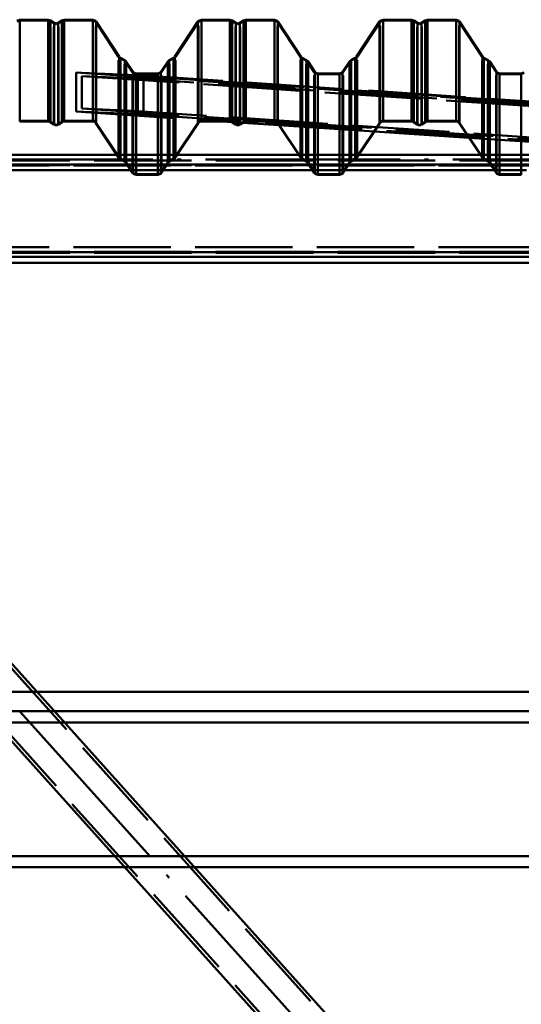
# Paper-space layout 'Layout1' of a CAD drawing. Extents: x -2 to 1033, y -36 to 596.
# Tile 44 of 256: x 238 to 253, y 213 to 243. Entities that reach past the tile are written whole.
import ezdxf

# ---------------------------------------------------------------- set-up
doc = ezdxf.new("R2010")
doc.units = 0
doc.linetypes.add('ACAD_ISO02W100', pattern=[15, 12, -3])
doc.linetypes.add('ACAD_ISO04W100', pattern=[30.5, 24, -3, 0.5, -3])
for name, color, linetype, lineweight in [('SS_JEŘÁBOVÁ DRÁHA', 11, 'CONTINUOUS', 50), ('SS_VAZNICE', 123, 'CONTINUOUS', 50), ('SS_ZTUŽENÍ STĚNY', 203, 'CONTINUOUS', 50), ('SS_ZTUŽENÍ STŘECHA', 211, 'CONTINUOUS', 50)]:
    doc.layers.add(name, color=color, linetype=linetype, lineweight=lineweight)
doc.layers.add('SS_PLECHY', color=7, linetype='CONTINUOUS', lineweight=50, true_color=0xb47846)

psp = doc.layouts.get("Layout1")

# ---------------------------------------------------------------- linework, layer by layer
at = {"layer": 'SS_JEŘÁBOVÁ DRÁHA', "color": 3, "linetype": 'ACAD_ISO02W100', "ltscale": 0.25}
for p, q in [((238.1243, 222.593), (235.9734, 222.593)), ((238.6634, 221.993), (236.5125, 221.993)), ((236.8179, 221.653), (238.9688, 221.653)), ((240.5195, 217.533), (242.6704, 217.533)), ((242.9759, 217.193), (240.825, 217.193))]:
    psp.add_line(p, q, dxfattribs=at)
at = {"layer": 'SS_JEŘÁBOVÁ DRÁHA', "color": 1, "linetype": 'Continuous', "ltscale": 0.25}
for p, q in [((277.6145, 222.593), (238.1243, 222.593)), ((277.6145, 221.993), (238.6634, 221.993)), ((238.9688, 221.653), (277.6145, 221.653)), ((204.1095, 217.533), (240.5195, 217.533)), ((242.6704, 217.533), (277.5445, 217.533)), ((240.825, 217.193), (203.804, 217.193)), ((277.5445, 217.193), (242.9759, 217.193))]:
    psp.add_line(p, q, dxfattribs=at)
at = {"layer": 'SS_JEŘÁBOVÁ DRÁHA', "color": 7, "linetype": 'ACAD_ISO04W100', "ltscale": 0.25}
for p, q in [((279.6145, 221.993), (167.8145, 221.993)), ((282.0145, 217.193), (164.9145, 217.193))]:
    psp.add_line(p, q, dxfattribs=at)
at = {"layer": 'SS_PLECHY', "color": 5, "linetype": 'Continuous', "ltscale": 0.25}
for p, q in [((237.5914, 243.3057), (237.4994, 243.2674)), ((238.4693, 243.3057), (237.5914, 243.3057)), ((237.5914, 243.3057), (237.5914, 240.1892)), ((238.5433, 243.2824), (238.4693, 243.3057)), ((238.4693, 243.3057), (238.4693, 240.1892)), ((238.6542, 243.2053), (238.5433, 243.2824)), ((238.5433, 243.2824), (238.5433, 240.1662)), ((238.7168, 243.1857), (238.6542, 243.2053)), ((238.6542, 243.2053), (238.6542, 240.0897)), ((238.7794, 243.2053), (238.7168, 243.1857)), ((238.8903, 243.2824), (238.7794, 243.2053)), ((238.7794, 243.2053), (238.7794, 240.0897)), ((238.9643, 243.3057), (238.8903, 243.2824)), ((238.8903, 243.2824), (238.8903, 240.1662)), ((239.8422, 243.3057), (238.9643, 243.3057)), ((238.9643, 243.3057), (238.9643, 240.1892)), ((239.9341, 243.2674), (239.8422, 243.3057)), ((239.8422, 243.3057), (239.8422, 240.1892)), ((239.9507, 243.247), (239.9341, 243.2674)), ((240.6575, 242.1714), (239.9507, 243.247)), ((239.9507, 243.247), (239.9507, 240.1311)), ((243.0809, 243.247), (242.3741, 242.1714)), ((243.0974, 243.2674), (243.0809, 243.247)), ((243.0809, 243.247), (243.0809, 240.1311)), ((243.1894, 243.3057), (243.0974, 243.2674)), ((244.0673, 243.3057), (243.1894, 243.3057)), ((243.1894, 243.3057), (243.1894, 240.1892)), ((244.1413, 243.2824), (244.0673, 243.3057)), ((244.0673, 243.3057), (244.0673, 240.1892)), ((244.2522, 243.2053), (244.1413, 243.2824)), ((244.1413, 243.2824), (244.1413, 240.1662)), ((244.3148, 243.1857), (244.2522, 243.2053)), ((244.2522, 243.2053), (244.2522, 240.0897)), ((244.3774, 243.2053), (244.3148, 243.1857)), ((244.4883, 243.2824), (244.3774, 243.2053)), ((244.3774, 243.2053), (244.3774, 240.0897)), ((244.5623, 243.3057), (244.4883, 243.2824)), ((244.4883, 243.2824), (244.4883, 240.1662)), ((245.4402, 243.3057), (244.5623, 243.3057)), ((244.5623, 243.3057), (244.5623, 240.1892)), ((245.5321, 243.2674), (245.4402, 243.3057)), ((245.4402, 243.3057), (245.4402, 240.1892)), ((245.5487, 243.247), (245.5321, 243.2674)), ((246.2555, 242.1714), (245.5487, 243.247)), ((245.5487, 243.247), (245.5487, 240.1311)), ((248.6789, 243.247), (247.9721, 242.1714)), ((248.6954, 243.2674), (248.6789, 243.247)), ((248.6789, 243.247), (248.6789, 240.1311)), ((248.7874, 243.3057), (248.6954, 243.2674)), ((249.6653, 243.3057), (248.7874, 243.3057)), ((248.7874, 243.3057), (248.7874, 240.1892)), ((249.7393, 243.2824), (249.6653, 243.3057)), ((249.6653, 243.3057), (249.6653, 240.1892)), ((249.8502, 243.2053), (249.7393, 243.2824)), ((249.7393, 243.2824), (249.7393, 240.1662)), ((249.9128, 243.1857), (249.8502, 243.2053)), ((249.8502, 243.2053), (249.8502, 240.0897)), ((249.9754, 243.2053), (249.9128, 243.1857)), ((250.0863, 243.2824), (249.9754, 243.2053)), ((249.9754, 243.2053), (249.9754, 240.0897)), ((250.1603, 243.3057), (250.0863, 243.2824)), ((250.0863, 243.2824), (250.0863, 240.1662)), ((251.0382, 243.3057), (250.1603, 243.3057)), ((250.1603, 243.3057), (250.1603, 240.1892)), ((251.1301, 243.2674), (251.0382, 243.3057)), ((251.0382, 243.3057), (251.0382, 240.1892)), ((251.1467, 243.247), (251.1301, 243.2674)), ((251.8535, 242.1714), (251.1467, 243.247)), ((251.1467, 243.247), (251.1467, 240.1311)), ((240.6715, 242.1542), (240.6575, 242.1714)), ((240.6575, 242.1714), (240.6575, 239.0649)), ((240.6972, 242.135), (240.6715, 242.1542)), ((240.8299, 242.0633), (240.6972, 242.135)), ((240.6972, 242.135), (240.6972, 239.0288)), ((242.3344, 242.135), (242.2017, 242.0633)), ((242.3601, 242.1542), (242.3344, 242.135)), ((242.3344, 242.135), (242.3344, 239.0288)), ((242.3741, 242.1714), (242.3601, 242.1542)), ((242.3741, 242.1714), (242.3741, 239.0649)), ((246.2695, 242.1542), (246.2555, 242.1714)), ((246.2555, 242.1714), (246.2555, 239.0649)), ((246.2952, 242.135), (246.2695, 242.1542)), ((246.4279, 242.0633), (246.2952, 242.135)), ((246.2952, 242.135), (246.2952, 239.0288)), ((247.9324, 242.135), (247.7997, 242.0633)), ((247.9581, 242.1542), (247.9324, 242.135)), ((247.9324, 242.135), (247.9324, 239.0288)), ((247.9721, 242.1714), (247.9581, 242.1542)), ((247.9721, 242.1714), (247.9721, 239.0649)), ((251.8675, 242.1542), (251.8535, 242.1714)), ((251.8535, 242.1714), (251.8535, 239.0649)), ((251.8932, 242.135), (251.8675, 242.1542)), ((252.0259, 242.0633), (251.8932, 242.135)), ((251.8932, 242.135), (251.8932, 239.0288)), ((240.8602, 242.0407), (240.8299, 242.0633)), ((240.8299, 242.0633), (240.8299, 238.9578)), ((240.8768, 242.0203), (240.8602, 242.0407)), ((241.0886, 241.698), (240.8768, 242.0203)), ((240.8768, 242.0203), (240.8768, 238.9151)), ((242.1548, 242.0203), (241.943, 241.698)), ((242.1714, 242.0407), (242.1548, 242.0203)), ((242.1548, 242.0203), (242.1548, 238.9151)), ((242.2017, 242.0633), (242.1714, 242.0407)), ((242.2017, 242.0633), (242.2017, 238.9578)), ((246.4582, 242.0407), (246.4279, 242.0633)), ((246.4279, 242.0633), (246.4279, 238.9578)), ((246.4748, 242.0203), (246.4582, 242.0407)), ((246.6866, 241.698), (246.4748, 242.0203)), ((246.4748, 242.0203), (246.4748, 238.9151)), ((247.7528, 242.0203), (247.541, 241.698)), ((247.7694, 242.0407), (247.7528, 242.0203)), ((247.7528, 242.0203), (247.7528, 238.9151)), ((247.7997, 242.0633), (247.7694, 242.0407)), ((247.7997, 242.0633), (247.7997, 238.9578)), ((252.0562, 242.0407), (252.0259, 242.0633)), ((252.0259, 242.0633), (252.0259, 238.9578)), ((252.0728, 242.0203), (252.0562, 242.0407)), ((252.2846, 241.698), (252.0728, 242.0203)), ((252.0728, 242.0203), (252.0728, 238.9151)), ((241.1026, 241.6807), (241.0886, 241.698)), ((241.0886, 241.698), (241.0886, 238.5956)), ((241.1804, 241.6484), (241.1026, 241.6807)), ((241.8512, 241.6484), (241.1804, 241.6484)), ((241.1804, 241.6484), (241.1804, 238.5465)), ((241.929, 241.6807), (241.8512, 241.6484)), ((241.8512, 241.6484), (241.8512, 238.5465)), ((241.943, 241.698), (241.929, 241.6807)), ((241.943, 241.698), (241.943, 238.5956)), ((246.7006, 241.6807), (246.6866, 241.698)), ((246.6866, 241.698), (246.6866, 238.5956)), ((246.7784, 241.6484), (246.7006, 241.6807)), ((247.4492, 241.6484), (246.7784, 241.6484)), ((246.7784, 241.6484), (246.7784, 238.5465)), ((247.527, 241.6807), (247.4492, 241.6484)), ((247.4492, 241.6484), (247.4492, 238.5465)), ((247.541, 241.698), (247.527, 241.6807)), ((247.541, 241.698), (247.541, 238.5956)), ((252.2986, 241.6807), (252.2846, 241.698)), ((252.2846, 241.698), (252.2846, 238.5956)), ((252.3764, 241.6484), (252.2986, 241.6807)), ((253.0472, 241.6484), (252.3764, 241.6484)), ((252.3764, 241.6484), (252.3764, 238.5465)), ((253.125, 241.6807), (253.0472, 241.6484)), ((253.0472, 241.6484), (253.0472, 238.5465)), ((237.5914, 240.1892), (238.4693, 240.1892)), ((237.5914, 240.1693), (238.4693, 240.1693)), ((238.5319, 240.1498), (238.6428, 240.0734)), ((238.5433, 240.1662), (238.6542, 240.0897)), ((238.7794, 240.0897), (238.8903, 240.1662)), ((238.7908, 240.0734), (238.9017, 240.1498)), ((238.9643, 240.1892), (239.8422, 240.1892)), ((238.9643, 240.1693), (239.8422, 240.1693)), ((239.934, 240.1201), (240.6408, 239.054)), ((239.9507, 240.1311), (240.6575, 239.0649)), ((242.3741, 239.0649), (243.0809, 240.1311)), ((242.3908, 239.054), (243.0976, 240.1201)), ((243.1894, 240.1892), (244.0673, 240.1892)), ((243.1894, 240.1693), (244.0673, 240.1693)), ((244.1299, 240.1498), (244.2408, 240.0734)), ((244.1413, 240.1662), (244.2522, 240.0897)), ((244.3774, 240.0897), (244.4883, 240.1662)), ((244.3888, 240.0734), (244.4997, 240.1498)), ((244.5623, 240.1892), (245.4402, 240.1892)), ((244.5623, 240.1693), (245.4402, 240.1693)), ((245.532, 240.1201), (246.2388, 239.054)), ((245.5487, 240.1311), (246.2555, 239.0649)), ((247.9721, 239.0649), (248.6789, 240.1311)), ((247.9888, 239.054), (248.6956, 240.1201)), ((248.7874, 240.1892), (249.6653, 240.1892)), ((248.7874, 240.1693), (249.6653, 240.1693)), ((249.7279, 240.1498), (249.8388, 240.0734)), ((249.7393, 240.1662), (249.8502, 240.0897)), ((249.9754, 240.0897), (250.0863, 240.1662)), ((249.9868, 240.0734), (250.0977, 240.1498)), ((250.1603, 240.1892), (251.0382, 240.1892)), ((250.1603, 240.1693), (251.0382, 240.1693)), ((251.13, 240.1201), (251.8368, 239.054)), ((251.1467, 240.1311), (251.8535, 239.0649)), ((240.6877, 239.0113), (240.8204, 238.9402)), ((240.6972, 239.0288), (240.8299, 238.9578)), ((240.8601, 238.9041), (241.0719, 238.5847)), ((240.8768, 238.9151), (241.0886, 238.5956)), ((241.943, 238.5956), (242.1548, 238.9151)), ((241.9597, 238.5847), (242.1715, 238.9041)), ((242.2017, 238.9578), (242.3344, 239.0288)), ((242.2112, 238.9402), (242.3439, 239.0113)), ((246.2857, 239.0113), (246.4184, 238.9402)), ((246.2952, 239.0288), (246.4279, 238.9578)), ((246.4581, 238.9041), (246.6699, 238.5847)), ((246.4748, 238.9151), (246.6866, 238.5956)), ((247.541, 238.5956), (247.7528, 238.9151)), ((247.5577, 238.5847), (247.7695, 238.9041)), ((247.7997, 238.9578), (247.9324, 239.0288)), ((247.8092, 238.9402), (247.9419, 239.0113)), ((251.8837, 239.0113), (252.0164, 238.9402)), ((251.8932, 239.0288), (252.0259, 238.9578)), ((252.0561, 238.9041), (252.2679, 238.5847)), ((252.0728, 238.9151), (252.2846, 238.5956)), ((241.1804, 238.5465), (241.8512, 238.5465)), ((241.1804, 238.5265), (241.8512, 238.5265)), ((246.7784, 238.5465), (247.4492, 238.5465)), ((246.7784, 238.5265), (247.4492, 238.5265)), ((252.3764, 238.5465), (253.0472, 238.5465)), ((252.3764, 238.5265), (253.0472, 238.5265))]:
    psp.add_line(p, q, dxfattribs=at)
at = {"layer": 'SS_PLECHY', "color": 5, "linetype": 'ACAD_ISO02W100', "ltscale": 0.25}
for p, q in [((237.5914, 243.2856), (237.5136, 243.2532)), ((238.4693, 243.2856), (237.5914, 243.2856)), ((238.5319, 243.2659), (238.4693, 243.2856)), ((238.6428, 243.1888), (238.5319, 243.2659)), ((238.5319, 240.1498), (238.5319, 243.2659)), ((238.7168, 243.1656), (238.6428, 243.1888)), ((238.6428, 240.0734), (238.6428, 243.1888)), ((238.7908, 243.1888), (238.7168, 243.1656)), ((238.9017, 243.2659), (238.7908, 243.1888)), ((238.7908, 240.0734), (238.7908, 243.1888)), ((238.9643, 243.2856), (238.9017, 243.2659)), ((238.9017, 240.1498), (238.9017, 243.2659)), ((239.8422, 243.2856), (238.9643, 243.2856)), ((239.92, 243.2532), (239.8422, 243.2856)), ((239.934, 243.236), (239.92, 243.2532)), ((240.6408, 242.1604), (239.934, 243.236)), ((239.934, 240.1201), (239.934, 243.236)), ((243.0976, 243.236), (242.3908, 242.1604)), ((243.1116, 243.2532), (243.0976, 243.236)), ((243.0976, 240.1201), (243.0976, 243.236)), ((243.1894, 243.2856), (243.1116, 243.2532)), ((244.0673, 243.2856), (243.1894, 243.2856)), ((244.1299, 243.2659), (244.0673, 243.2856)), ((244.2408, 243.1888), (244.1299, 243.2659)), ((244.1299, 240.1498), (244.1299, 243.2659)), ((244.3148, 243.1656), (244.2408, 243.1888)), ((244.2408, 240.0734), (244.2408, 243.1888)), ((244.3888, 243.1888), (244.3148, 243.1656)), ((244.4997, 243.2659), (244.3888, 243.1888)), ((244.3888, 240.0734), (244.3888, 243.1888)), ((244.5623, 243.2856), (244.4997, 243.2659)), ((244.4997, 240.1498), (244.4997, 243.2659)), ((245.4402, 243.2856), (244.5623, 243.2856)), ((245.518, 243.2532), (245.4402, 243.2856)), ((245.532, 243.236), (245.518, 243.2532)), ((246.2388, 242.1604), (245.532, 243.236)), ((245.532, 240.1201), (245.532, 243.236)), ((248.6956, 243.236), (247.9888, 242.1604)), ((248.7096, 243.2532), (248.6956, 243.236)), ((248.6956, 240.1201), (248.6956, 243.236)), ((248.7874, 243.2856), (248.7096, 243.2532)), ((249.6653, 243.2856), (248.7874, 243.2856)), ((249.7279, 243.2659), (249.6653, 243.2856)), ((249.8388, 243.1888), (249.7279, 243.2659)), ((249.7279, 240.1498), (249.7279, 243.2659)), ((249.9128, 243.1656), (249.8388, 243.1888)), ((249.8388, 240.0734), (249.8388, 243.1888)), ((249.9868, 243.1888), (249.9128, 243.1656)), ((250.0977, 243.2659), (249.9868, 243.1888)), ((249.9868, 240.0734), (249.9868, 243.1888)), ((250.1603, 243.2856), (250.0977, 243.2659)), ((250.0977, 240.1498), (250.0977, 243.2659)), ((251.0382, 243.2856), (250.1603, 243.2856)), ((251.116, 243.2532), (251.0382, 243.2856)), ((251.13, 243.236), (251.116, 243.2532)), ((251.8368, 242.1604), (251.13, 243.236)), ((251.13, 240.1201), (251.13, 243.236)), ((240.6574, 242.14), (240.6408, 242.1604)), ((240.6408, 239.054), (240.6408, 242.1604)), ((240.6877, 242.1173), (240.6574, 242.14)), ((242.3742, 242.14), (242.3439, 242.1173)), ((242.3908, 242.1604), (242.3742, 242.14)), ((242.3908, 239.054), (242.3908, 242.1604)), ((246.2554, 242.14), (246.2388, 242.1604)), ((246.2388, 239.054), (246.2388, 242.1604)), ((246.2857, 242.1173), (246.2554, 242.14)), ((247.9722, 242.14), (247.9419, 242.1173)), ((247.9888, 242.1604), (247.9722, 242.14)), ((247.9888, 239.054), (247.9888, 242.1604)), ((251.8534, 242.14), (251.8368, 242.1604)), ((251.8368, 239.054), (251.8368, 242.1604)), ((251.8837, 242.1173), (251.8534, 242.14)), ((240.8204, 242.0457), (240.6877, 242.1173)), ((240.6877, 239.0113), (240.6877, 242.1173)), ((240.8461, 242.0265), (240.8204, 242.0457)), ((240.8204, 238.9402), (240.8204, 242.0457)), ((240.8601, 242.0092), (240.8461, 242.0265)), ((241.0719, 241.6869), (240.8601, 242.0092)), ((240.8601, 238.9041), (240.8601, 242.0092)), ((242.1715, 242.0092), (241.9597, 241.6869)), ((242.1855, 242.0265), (242.1715, 242.0092)), ((242.1715, 238.9041), (242.1715, 242.0092)), ((242.2112, 242.0457), (242.1855, 242.0265)), ((242.3439, 242.1173), (242.2112, 242.0457)), ((242.2112, 238.9402), (242.2112, 242.0457)), ((242.3439, 239.0113), (242.3439, 242.1173)), ((246.4184, 242.0457), (246.2857, 242.1173)), ((246.2857, 239.0113), (246.2857, 242.1173)), ((246.4441, 242.0265), (246.4184, 242.0457)), ((246.4184, 238.9402), (246.4184, 242.0457)), ((246.4581, 242.0092), (246.4441, 242.0265)), ((246.6699, 241.6869), (246.4581, 242.0092)), ((246.4581, 238.9041), (246.4581, 242.0092)), ((247.7695, 242.0092), (247.5577, 241.6869)), ((247.7835, 242.0265), (247.7695, 242.0092)), ((247.7695, 238.9041), (247.7695, 242.0092)), ((247.8092, 242.0457), (247.7835, 242.0265)), ((247.9419, 242.1173), (247.8092, 242.0457)), ((247.8092, 238.9402), (247.8092, 242.0457)), ((247.9419, 239.0113), (247.9419, 242.1173)), ((252.0164, 242.0457), (251.8837, 242.1173)), ((251.8837, 239.0113), (251.8837, 242.1173)), ((252.0421, 242.0265), (252.0164, 242.0457)), ((252.0164, 238.9402), (252.0164, 242.0457)), ((252.0561, 242.0092), (252.0421, 242.0265)), ((252.2679, 241.6869), (252.0561, 242.0092)), ((252.0561, 238.9041), (252.0561, 242.0092)), ((241.0884, 241.6665), (241.0719, 241.6869)), ((241.0719, 238.5847), (241.0719, 241.6869)), ((241.1804, 241.6283), (241.0884, 241.6665)), ((241.1804, 241.6283), (241.8512, 241.6283)), ((241.9431, 241.6665), (241.8512, 241.6283)), ((241.9597, 241.6869), (241.9431, 241.6665)), ((241.9597, 238.5847), (241.9597, 241.6869)), ((246.6864, 241.6665), (246.6699, 241.6869)), ((246.6699, 238.5847), (246.6699, 241.6869)), ((246.7784, 241.6283), (246.6864, 241.6665)), ((246.7784, 241.6283), (247.4492, 241.6283)), ((247.5411, 241.6665), (247.4492, 241.6283)), ((247.5577, 241.6869), (247.5411, 241.6665)), ((247.5577, 238.5847), (247.5577, 241.6869)), ((252.2844, 241.6665), (252.2679, 241.6869)), ((252.2679, 238.5847), (252.2679, 241.6869)), ((252.3764, 241.6283), (252.2844, 241.6665)), ((252.3764, 241.6283), (253.0472, 241.6283)), ((253.1391, 241.6665), (253.0472, 241.6283)), ((237.5914, 240.1892), (237.5914, 240.1693)), ((238.4693, 240.1892), (238.4693, 240.1693)), ((238.9643, 240.1892), (238.9643, 240.1693)), ((239.8422, 240.1892), (239.8422, 240.1693)), ((243.1894, 240.1892), (243.1894, 240.1693)), ((244.0673, 240.1892), (244.0673, 240.1693)), ((244.5623, 240.1892), (244.5623, 240.1693)), ((245.4402, 240.1892), (245.4402, 240.1693)), ((248.7874, 240.1892), (248.7874, 240.1693)), ((249.6653, 240.1892), (249.6653, 240.1693)), ((250.1603, 240.1892), (250.1603, 240.1693)), ((251.0382, 240.1892), (251.0382, 240.1693)), ((241.1804, 238.5465), (241.1804, 238.5265)), ((241.8512, 238.5465), (241.8512, 238.5265)), ((246.7784, 238.5465), (246.7784, 238.5265)), ((247.4492, 238.5465), (247.4492, 238.5265)), ((252.3764, 238.5465), (252.3764, 238.5265)), ((253.0472, 238.5465), (253.0472, 238.5265))]:
    psp.add_line(p, q, dxfattribs=at)
at = {"layer": 'SS_PLECHY', "color": 5, "linetype": 'Continuous', "ltscale": 0.25, "extrusion": (6.30886e-14, 0.093704, -0.9956)}
psp.add_arc((-238.4693, 239.0035, 22.4945), 0.13, 90, 124.70088, dxfattribs=at)
at = {"layer": 'SS_PLECHY', "color": 5, "linetype": 'Continuous', "ltscale": 0.25, "extrusion": (-8.00868e-14, 0.093704, -0.9956)}
psp.add_arc((-238.4693, 239.0035, 22.4945), 0.11, 90, 124.70088, dxfattribs=at)
at = {"layer": 'SS_PLECHY', "color": 5, "linetype": 'Continuous', "ltscale": 0.25, "extrusion": (-1.25916e-14, -0.093704, 0.9956)}
psp.add_arc((238.7168, 239.123, -22.5057), 0.13, 235.29912, 304.70088, dxfattribs=at)
at = {"layer": 'SS_PLECHY', "color": 5, "linetype": 'Continuous', "ltscale": 0.25, "extrusion": (3.13644e-13, -0.093704, 0.9956)}
psp.add_arc((238.7168, 239.123, -22.5057), 0.11, 235.29912, 304.70088, dxfattribs=at)
at = {"layer": 'SS_PLECHY', "color": 5, "linetype": 'Continuous', "ltscale": 0.25, "extrusion": (-1.51344e-13, 0.093704, -0.9956)}
psp.add_arc((-238.9643, 239.0035, 22.4945), 0.13, 55.29912, 90, dxfattribs=at)
at = {"layer": 'SS_PLECHY', "color": 5, "linetype": 'Continuous', "ltscale": 0.25, "extrusion": (-9.05823e-14, 0.093704, -0.9956)}
psp.add_arc((-238.9643, 239.0035, 22.4945), 0.11, 55.29912, 90, dxfattribs=at)
at = {"layer": 'SS_PLECHY', "color": 5, "linetype": 'Continuous', "ltscale": 0.25, "extrusion": (6.10452e-13, 0.093704, -0.9956)}
psp.add_arc((-239.8422, 239.0035, 22.4945), 0.13, 90, 146.57519, dxfattribs=at)
at = {"layer": 'SS_PLECHY', "color": 5, "linetype": 'Continuous', "ltscale": 0.25, "extrusion": (5.08661e-13, 0.093704, -0.9956)}
psp.add_arc((-239.8422, 239.0035, 22.4945), 0.11, 90, 146.57519, dxfattribs=at)
at = {"layer": 'SS_PLECHY', "color": 5, "linetype": 'Continuous', "ltscale": 0.25, "extrusion": (-2.8539e-12, 0.093704, -0.9956)}
psp.add_arc((-243.1894, 239.0035, 22.4945), 0.13, 33.42481, 90, dxfattribs=at)
at = {"layer": 'SS_PLECHY', "color": 5, "linetype": 'Continuous', "ltscale": 0.25, "extrusion": (-9.77423e-13, 0.093704, -0.9956)}
psp.add_arc((-243.1894, 239.0035, 22.4945), 0.11, 33.42481, 90, dxfattribs=at)
at = {"layer": 'SS_PLECHY', "color": 5, "linetype": 'Continuous', "ltscale": 0.25, "extrusion": (7.82177e-13, 0.093704, -0.9956)}
psp.add_arc((-244.0673, 239.0035, 22.4945), 0.13, 90, 124.70088, dxfattribs=at)
at = {"layer": 'SS_PLECHY', "color": 5, "linetype": 'Continuous', "ltscale": 0.25, "extrusion": (7.50504e-13, 0.093704, -0.9956)}
psp.add_arc((-244.0673, 239.0035, 22.4945), 0.11, 90, 124.70088, dxfattribs=at)
at = {"layer": 'SS_PLECHY', "color": 5, "linetype": 'Continuous', "ltscale": 0.25, "extrusion": (8.09448e-13, -0.093704, 0.9956)}
psp.add_arc((244.3148, 239.123, -22.5057), 0.13, 235.29912, 304.70088, dxfattribs=at)
at = {"layer": 'SS_PLECHY', "color": 5, "linetype": 'Continuous', "ltscale": 0.25, "extrusion": (5.79849e-13, -0.093704, 0.9956)}
psp.add_arc((244.3148, 239.123, -22.5057), 0.11, 235.29912, 304.70088, dxfattribs=at)
at = {"layer": 'SS_PLECHY', "color": 5, "linetype": 'Continuous', "ltscale": 0.25, "extrusion": (-1.0801e-12, 0.093704, -0.9956)}
psp.add_arc((-244.5623, 239.0035, 22.4945), 0.13, 55.29912, 90, dxfattribs=at)
at = {"layer": 'SS_PLECHY', "color": 5, "linetype": 'Continuous', "ltscale": 0.25, "extrusion": (-6.0494e-13, 0.093704, -0.9956)}
psp.add_arc((-244.5623, 239.0035, 22.4945), 0.11, 55.29912, 90, dxfattribs=at)
at = {"layer": 'SS_PLECHY', "color": 5, "linetype": 'Continuous', "ltscale": 0.25, "extrusion": (1.1929e-12, 0.093704, -0.9956)}
psp.add_arc((-245.4402, 239.0035, 22.4945), 0.13, 90, 146.57519, dxfattribs=at)
at = {"layer": 'SS_PLECHY', "color": 5, "linetype": 'Continuous', "ltscale": 0.25, "extrusion": (1.19702e-12, 0.093704, -0.9956)}
psp.add_arc((-245.4402, 239.0035, 22.4945), 0.11, 90, 146.57519, dxfattribs=at)
at = {"layer": 'SS_PLECHY', "color": 5, "linetype": 'Continuous', "ltscale": 0.25, "extrusion": (-3.94898e-12, 0.093704, -0.9956)}
psp.add_arc((-248.7874, 239.0035, 22.4945), 0.13, 33.42481, 90, dxfattribs=at)
at = {"layer": 'SS_PLECHY', "color": 5, "linetype": 'Continuous', "ltscale": 0.25, "extrusion": (-2.27166e-12, 0.093704, -0.9956)}
psp.add_arc((-248.7874, 239.0035, 22.4945), 0.11, 33.42481, 90, dxfattribs=at)
at = {"layer": 'SS_PLECHY', "color": 5, "linetype": 'Continuous', "ltscale": 0.25, "extrusion": (9.79586e-13, 0.093704, -0.9956)}
psp.add_arc((-249.6653, 239.0035, 22.4945), 0.13, 90, 124.70088, dxfattribs=at)
at = {"layer": 'SS_PLECHY', "color": 5, "linetype": 'Continuous', "ltscale": 0.25, "extrusion": (1.79461e-12, 0.093704, -0.9956)}
psp.add_arc((-249.6653, 239.0035, 22.4945), 0.11, 90, 124.70088, dxfattribs=at)
at = {"layer": 'SS_PLECHY', "color": 5, "linetype": 'Continuous', "ltscale": 0.25, "extrusion": (1.12264e-12, -0.093704, 0.9956)}
psp.add_arc((249.9128, 239.123, -22.5057), 0.13, 235.29912, 304.70088, dxfattribs=at)
at = {"layer": 'SS_PLECHY', "color": 5, "linetype": 'Continuous', "ltscale": 0.25, "extrusion": (1.10328e-12, -0.093704, 0.9956)}
psp.add_arc((249.9128, 239.123, -22.5057), 0.11, 235.29912, 304.70088, dxfattribs=at)
at = {"layer": 'SS_PLECHY', "color": 5, "linetype": 'Continuous', "ltscale": 0.25, "extrusion": (-1.51943e-12, 0.093704, -0.9956)}
psp.add_arc((-250.1603, 239.0035, 22.4945), 0.13, 55.29912, 90, dxfattribs=at)
at = {"layer": 'SS_PLECHY', "color": 5, "linetype": 'Continuous', "ltscale": 0.25, "extrusion": (-1.12417e-12, 0.093704, -0.9956)}
psp.add_arc((-250.1603, 239.0035, 22.4945), 0.11, 55.29912, 90, dxfattribs=at)
at = {"layer": 'SS_PLECHY', "color": 5, "linetype": 'Continuous', "ltscale": 0.25, "extrusion": (1.77537e-12, 0.093704, -0.9956)}
psp.add_arc((-251.0382, 239.0035, 22.4945), 0.13, 90, 146.57519, dxfattribs=at)
at = {"layer": 'SS_PLECHY', "color": 5, "linetype": 'Continuous', "ltscale": 0.25, "extrusion": (1.88537e-12, 0.093704, -0.9956)}
psp.add_arc((-251.0382, 239.0035, 22.4945), 0.11, 90, 146.57519, dxfattribs=at)
at = {"layer": 'SS_PLECHY', "color": 5, "linetype": 'Continuous', "ltscale": 0.25, "extrusion": (-2.37659e-12, -0.093704, 0.9956)}
psp.add_arc((240.7493, 238.0731, -22.4069), 0.13, 213.42481, 241.736, dxfattribs=at)
at = {"layer": 'SS_PLECHY', "color": 5, "linetype": 'Continuous', "ltscale": 0.25, "extrusion": (-3.22958e-12, -0.093704, 0.9956)}
psp.add_arc((240.7493, 238.0731, -22.4069), 0.11, 213.42481, 241.736, dxfattribs=at)
at = {"layer": 'SS_PLECHY', "color": 5, "linetype": 'Continuous', "ltscale": 0.25, "extrusion": (-2.86034e-12, 0.093704, -0.9956)}
psp.add_arc((-240.7683, 237.7929, 22.3805), 0.11, 118.264, 146.57519, dxfattribs=at)
at = {"layer": 'SS_PLECHY', "color": 5, "linetype": 'Continuous', "ltscale": 0.25, "extrusion": (-2.99722e-12, 0.093704, -0.9956)}
psp.add_arc((-240.7683, 237.7929, 22.3805), 0.13, 118.264, 146.57519, dxfattribs=at)
at = {"layer": 'SS_PLECHY', "color": 5, "linetype": 'Continuous', "ltscale": 0.25, "extrusion": (2.2873e-12, 0.093704, -0.9956)}
psp.add_arc((-242.2633, 237.7929, 22.3805), 0.13, 33.42481, 61.736, dxfattribs=at)
at = {"layer": 'SS_PLECHY', "color": 5, "linetype": 'Continuous', "ltscale": 0.25, "extrusion": (2.4584e-12, 0.093704, -0.9956)}
psp.add_arc((-242.2633, 237.7929, 22.3805), 0.11, 33.42481, 61.736, dxfattribs=at)
at = {"layer": 'SS_PLECHY', "color": 5, "linetype": 'Continuous', "ltscale": 0.25, "extrusion": (1.75046e-12, -0.093704, 0.9956)}
psp.add_arc((242.2823, 238.0731, -22.4069), 0.11, 298.264, 326.57519, dxfattribs=at)
at = {"layer": 'SS_PLECHY', "color": 5, "linetype": 'Continuous', "ltscale": 0.25, "extrusion": (1.35616e-12, -0.093704, 0.9956)}
psp.add_arc((242.2823, 238.0731, -22.4069), 0.13, 298.264, 326.57519, dxfattribs=at)
at = {"layer": 'SS_PLECHY', "color": 5, "linetype": 'Continuous', "ltscale": 0.25, "extrusion": (-1.06451e-12, -0.093704, 0.9956)}
psp.add_arc((246.3473, 238.0731, -22.4069), 0.13, 213.42481, 241.736, dxfattribs=at)
at = {"layer": 'SS_PLECHY', "color": 5, "linetype": 'Continuous', "ltscale": 0.25, "extrusion": (-1.66687e-12, -0.093704, 0.9956)}
psp.add_arc((246.3473, 238.0731, -22.4069), 0.11, 213.42481, 241.736, dxfattribs=at)
at = {"layer": 'SS_PLECHY', "color": 5, "linetype": 'Continuous', "ltscale": 0.25, "extrusion": (-1.65954e-12, 0.093704, -0.9956)}
psp.add_arc((-246.3663, 237.7929, 22.3805), 0.11, 118.264, 146.57519, dxfattribs=at)
at = {"layer": 'SS_PLECHY', "color": 5, "linetype": 'Continuous', "ltscale": 0.25, "extrusion": (-2.01333e-12, 0.093704, -0.9956)}
psp.add_arc((-246.3663, 237.7929, 22.3805), 0.13, 118.264, 146.57519, dxfattribs=at)
at = {"layer": 'SS_PLECHY', "color": 5, "linetype": 'Continuous', "ltscale": 0.25, "extrusion": (1.15621e-12, 0.093704, -0.9956)}
psp.add_arc((-247.8613, 237.7929, 22.3805), 0.13, 33.42481, 61.736, dxfattribs=at)
at = {"layer": 'SS_PLECHY', "color": 5, "linetype": 'Continuous', "ltscale": 0.25, "extrusion": (1.1642e-12, 0.093704, -0.9956)}
psp.add_arc((-247.8613, 237.7929, 22.3805), 0.11, 33.42481, 61.736, dxfattribs=at)
at = {"layer": 'SS_PLECHY', "color": 5, "linetype": 'Continuous', "ltscale": 0.25, "extrusion": (7.48222e-13, -0.093704, 0.9956)}
psp.add_arc((247.8803, 238.0731, -22.4069), 0.11, 298.264, 326.57519, dxfattribs=at)
at = {"layer": 'SS_PLECHY', "color": 5, "linetype": 'Continuous', "ltscale": 0.25, "extrusion": (5.08087e-13, -0.093704, 0.9956)}
psp.add_arc((247.8803, 238.0731, -22.4069), 0.13, 298.264, 326.57519, dxfattribs=at)
at = {"layer": 'SS_PLECHY', "color": 5, "linetype": 'Continuous', "ltscale": 0.25, "extrusion": (3.05993e-14, -0.093704, 0.9956)}
psp.add_arc((251.9453, 238.0731, -22.4069), 0.13, 213.42481, 241.736, dxfattribs=at)
at = {"layer": 'SS_PLECHY', "color": 5, "linetype": 'Continuous', "ltscale": 0.25, "extrusion": (-6.41149e-13, -0.093704, 0.9956)}
psp.add_arc((251.9453, 238.0731, -22.4069), 0.11, 213.42481, 241.736, dxfattribs=at)
at = {"layer": 'SS_PLECHY', "color": 5, "linetype": 'Continuous', "ltscale": 0.25, "extrusion": (-6.57272e-13, 0.093704, -0.9956)}
psp.add_arc((-251.9643, 237.7929, 22.3805), 0.11, 118.264, 146.57519, dxfattribs=at)
at = {"layer": 'SS_PLECHY', "color": 5, "linetype": 'Continuous', "ltscale": 0.25, "extrusion": (-1.1331e-12, 0.093704, -0.9956)}
psp.add_arc((-251.9643, 237.7929, 22.3805), 0.13, 118.264, 146.57519, dxfattribs=at)
at = {"layer": 'SS_PLECHY', "color": 5, "linetype": 'Continuous', "ltscale": 0.25, "extrusion": (-2.41805e-12, -0.093704, 0.9956)}
psp.add_arc((241.1804, 237.6059, -22.3629), 0.13, 213.42481, 270, dxfattribs=at)
at = {"layer": 'SS_PLECHY', "color": 5, "linetype": 'Continuous', "ltscale": 0.25, "extrusion": (-3.05179e-12, -0.093704, 0.9956)}
psp.add_arc((241.1804, 237.6059, -22.3629), 0.11, 213.42481, 270, dxfattribs=at)
at = {"layer": 'SS_PLECHY', "color": 5, "linetype": 'Continuous', "ltscale": 0.25, "extrusion": (1.41451e-12, -0.093704, 0.9956)}
psp.add_arc((241.8512, 237.6059, -22.3629), 0.11, 270, 326.57519, dxfattribs=at)
at = {"layer": 'SS_PLECHY', "color": 5, "linetype": 'Continuous', "ltscale": 0.25, "extrusion": (1.26172e-12, -0.093704, 0.9956)}
psp.add_arc((241.8512, 237.6059, -22.3629), 0.13, 270, 326.57519, dxfattribs=at)
at = {"layer": 'SS_PLECHY', "color": 5, "linetype": 'Continuous', "ltscale": 0.25, "extrusion": (-1.32294e-12, -0.093704, 0.9956)}
psp.add_arc((246.7784, 237.6059, -22.3629), 0.13, 213.42481, 270, dxfattribs=at)
at = {"layer": 'SS_PLECHY', "color": 5, "linetype": 'Continuous', "ltscale": 0.25, "extrusion": (-1.75756e-12, -0.093704, 0.9956)}
psp.add_arc((246.7784, 237.6059, -22.3629), 0.11, 213.42481, 270, dxfattribs=at)
at = {"layer": 'SS_PLECHY', "color": 5, "linetype": 'Continuous', "ltscale": 0.25, "extrusion": (7.26164e-13, -0.093704, 0.9956)}
psp.add_arc((247.4492, 237.6059, -22.3629), 0.11, 270, 326.57519, dxfattribs=at)
at = {"layer": 'SS_PLECHY', "color": 5, "linetype": 'Continuous', "ltscale": 0.25, "extrusion": (6.79276e-13, -0.093704, 0.9956)}
psp.add_arc((247.4492, 237.6059, -22.3629), 0.13, 270, 326.57519, dxfattribs=at)
at = {"layer": 'SS_PLECHY', "color": 5, "linetype": 'Continuous', "ltscale": 0.25, "extrusion": (-2.27836e-13, -0.093704, 0.9956)}
psp.add_arc((252.3764, 237.6059, -22.3629), 0.13, 213.42481, 270, dxfattribs=at)
at = {"layer": 'SS_PLECHY', "color": 5, "linetype": 'Continuous', "ltscale": 0.25, "extrusion": (-4.6336e-13, -0.093704, 0.9956)}
psp.add_arc((252.3764, 237.6059, -22.3629), 0.11, 213.42481, 270, dxfattribs=at)
at = {"layer": 'SS_VAZNICE', "color": 1, "linetype": 'Continuous', "ltscale": 0.25}
for p, q in [((240.5818, 239.1429), (236.8518, 239.1429)), ((246.1798, 239.1429), (242.4498, 239.1429)), ((251.7778, 239.1429), (248.0478, 239.1429)), ((240.9006, 238.8431), (236.533, 238.8431)), ((246.4986, 238.8431), (242.131, 238.8431)), ((252.0966, 238.8431), (247.729, 238.8431)), ((236.4142, 238.6639), (241.0194, 238.6639)), ((242.0122, 238.6639), (246.6174, 238.6639)), ((247.6102, 238.6639), (252.2154, 238.6639)), ((277.6145, 236.14), (167.4145, 236.14)), ((167.4145, 235.9957), (277.6145, 235.9957)), ((167.4145, 235.8164), (277.6145, 235.8164))]:
    psp.add_line(p, q, dxfattribs=at)
at = {"layer": 'SS_VAZNICE', "color": 3, "linetype": 'ACAD_ISO02W100', "ltscale": 0.25}
for p, q in [((242.4498, 239.1429), (240.5818, 239.1429)), ((248.0478, 239.1429), (246.1798, 239.1429)), ((253.6458, 239.1429), (251.7778, 239.1429)), ((164.8895, 238.9637), (279.7445, 238.9637)), ((164.8895, 238.8194), (279.7445, 238.8194)), ((279.7445, 238.8082), (164.8895, 238.8082)), ((242.131, 238.8431), (240.9006, 238.8431)), ((247.729, 238.8431), (246.4986, 238.8431)), ((253.327, 238.8431), (252.0966, 238.8431)), ((241.0194, 238.6639), (242.0122, 238.6639)), ((246.6174, 238.6639), (247.6102, 238.6639)), ((252.2154, 238.6639), (253.2082, 238.6639)), ((279.7445, 236.2955), (164.8895, 236.2955)), ((164.8895, 236.1512), (279.7445, 236.1512)), ((164.8895, 236.1163), (279.7445, 236.1163))]:
    psp.add_line(p, q, dxfattribs=at)
at = {"layer": 'SS_VAZNICE', "color": 7, "linetype": 'ACAD_ISO04W100', "ltscale": 0.25}
psp.add_line((279.8145, 238.993), (164.8145, 238.993), dxfattribs=at)
at = {"layer": 'SS_ZTUŽENÍ STĚNY', "color": 7, "linetype": 'ACAD_ISO04W100', "ltscale": 0.25}
psp.add_line((222.3145, 238.993), (279.8145, 174.993), dxfattribs=at)
at = {"layer": 'SS_ZTUŽENÍ STĚNY', "color": 1, "linetype": 'Continuous', "ltscale": 0.25}
for p, q in [((224.093, 235.8164), (277.6145, 176.2447)), ((277.6145, 178.6387), (226.2439, 235.8164))]:
    psp.add_line(p, q, dxfattribs=at)
at = {"layer": 'SS_ZTUŽENÍ STĚNY', "color": 3, "linetype": 'ACAD_ISO02W100', "ltscale": 0.25}
for p, q in [((224.176, 235.8737), (278.0947, 175.8598)), ((279.1361, 176.7955), (226.058, 235.8737))]:
    psp.add_line(p, q, dxfattribs=at)
at = {"layer": 'SS_ZTUŽENÍ STŘECHA', "color": 3, "linetype": 'ACAD_ISO02W100', "ltscale": 0.25}
for p, q in [((239.3362, 241.6743), (262.0272, 240.1582)), ((239.5089, 241.6667), (239.3362, 241.6743)), ((239.3362, 241.6743), (239.3362, 240.4726)), ((241.4092, 241.5822), (239.5089, 241.6667)), ((239.5089, 241.5665), (276.4889, 239.0957)), ((241.2364, 241.4898), (239.5089, 241.5665)), ((239.5089, 241.5665), (239.5089, 240.565)), ((262.5566, 240.1693), (241.4092, 241.5822)), ((241.4092, 241.5822), (241.4092, 240.3805)), ((261.6666, 240.1247), (241.2364, 241.4898)), ((241.2364, 241.4898), (241.2364, 240.4883)), ((239.3362, 240.4726), (243.8752, 240.1693)), ((241.4092, 240.3805), (239.3362, 240.4726)), ((239.5089, 240.565), (245.432, 240.1693)), ((241.2364, 240.4883), (239.5089, 240.565)), ((277.0234, 238.0972), (241.2364, 240.4883)), ((241.4092, 240.3805), (277.0768, 237.9973)), ((244.1198, 240.1529), (244.4703, 240.1295)), ((245.432, 240.1693), (245.4418, 240.1686)), ((245.4418, 240.1686), (276.4445, 238.0972)), ((245.5747, 240.0557), (248.5223, 239.8588)), ((251.4321, 239.6644), (253.8829, 239.5006))]:
    psp.add_line(p, q, dxfattribs=at)
at = {"layer": 'SS_ZTUŽENÍ STŘECHA', "color": 7, "linetype": 'ACAD_ISO04W100', "ltscale": 0.25}
psp.add_line((240.3727, 241.6283), (279.8145, 238.993), dxfattribs=at)
at = {"layer": 'SS_ZTUŽENÍ STŘECHA', "color": 1, "linetype": 'Continuous', "ltscale": 0.25}
for p, q in [((243.8752, 240.1693), (244.1198, 240.1529)), ((244.4703, 240.1295), (245.5747, 240.0557)), ((248.5223, 239.8588), (251.4321, 239.6644))]:
    psp.add_line(p, q, dxfattribs=at)

doc.saveas('drawing.dxf')
